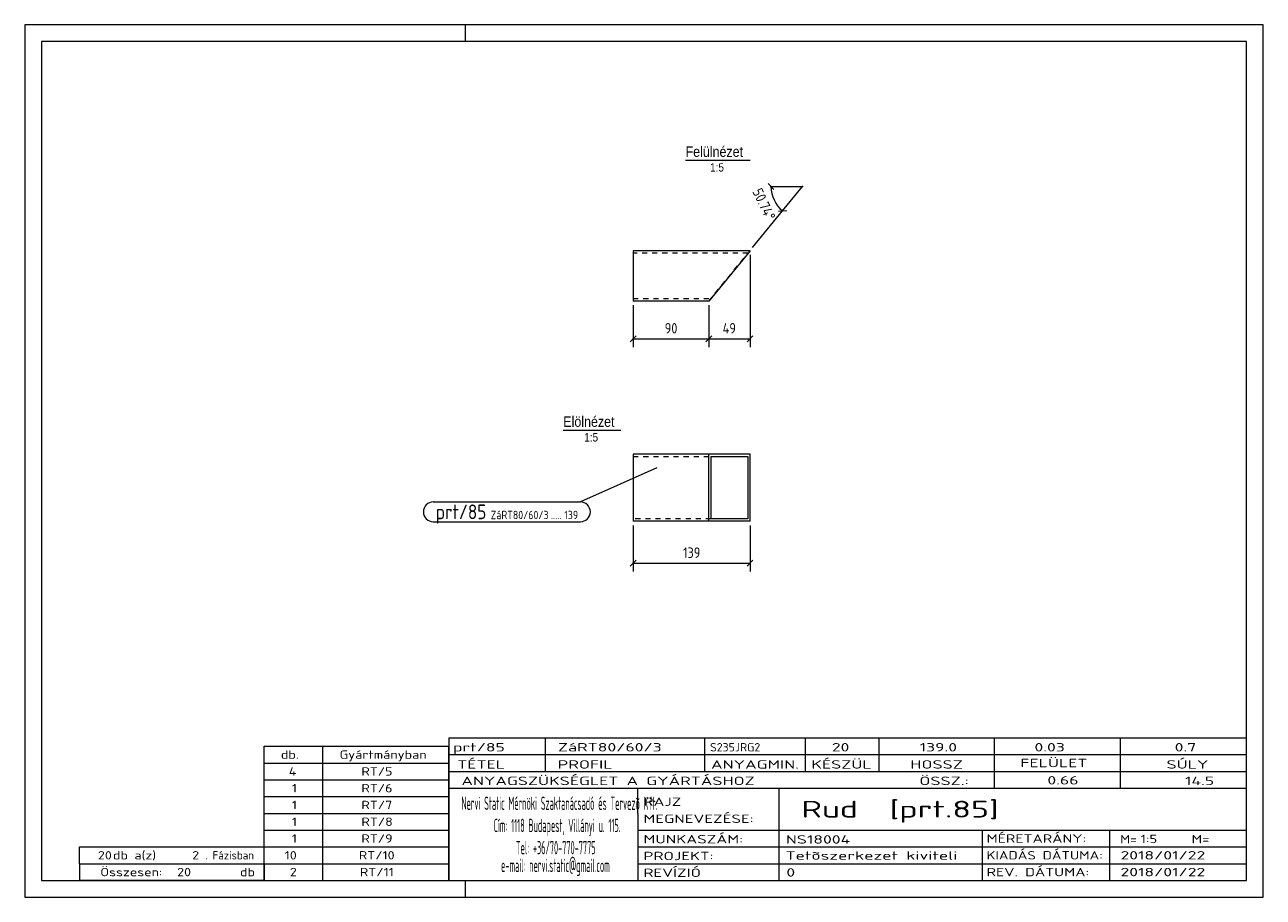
# Model space of a CAD drawing. Header units: millimetres. Extents: x 1 to 296, y 1 to 209.
import ezdxf

# ---------------------------------------------------------------- set-up
doc = ezdxf.new("R2010")
doc.units = ezdxf.units.MM
doc.header["$LTSCALE"] = 0.6
doc.linetypes.add('XKITLINE00', pattern=[0])
doc.linetypes.add('XKITLINE02', pattern=[4, 2, -2])
for name, color, linetype, lineweight in [('DrawingSheet', 5, 'Continuous', 0), ('OtherObjectType', 1, 'Continuous', 0), ('Part', 2, 'Continuous', 0), ('PartMark', 3, 'Continuous', 0), ('Z-DIMENSIONS', 1, 'Continuous', 0)]:
    doc.layers.add(name, color=color, linetype=linetype, lineweight=lineweight)
doc.styles.add('ARIAL', font='ARIAL.TTF')
doc.styles.add('ISOCPEUR', font='ISOCPEUR.TTF')

msp = doc.modelspace()

# ---------------------------------------------------------------- linework, layer by layer
at = {"layer": 'DrawingSheet', "color": 2, "linetype": 'XKITLINE00', "lineweight": 0}
for p, q in [((296, 209), (1, 209)), ((1, 209), (1, 1)), ((106, 205), (106, 209)), ((296, 1), (296, 209)), ((106, 1), (106, 5)), ((1, 1), (296, 1))]:
    msp.add_line(p, q, dxfattribs=at)
at = {"layer": 'DrawingSheet', "color": 3, "linetype": 'XKITLINE00', "lineweight": 0}
for p, q in [((292, 205), (5, 205)), ((5, 205), (5, 5)), ((292, 5), (292, 205)), ((5, 5), (292, 5))]:
    msp.add_line(p, q, dxfattribs=at)
at = {"layer": 'OtherObjectType', "color": 6, "linetype": 'XKITLINE00', "lineweight": 0}
for p, q in [((158.4, 176.75), (173.79, 176.75)), ((129.27, 112.39), (142.98, 112.39))]:
    msp.add_line(p, q, dxfattribs=at)
at = {"layer": 'OtherObjectType', "color": 7, "linetype": 'XKITLINE00', "lineweight": 0}
for p, q in [((102, 39), (292, 39)), ((102, 39), (102, 35)), ((102, 39), (292, 39)), ((125, 35), (125, 39)), ((163, 35), (163, 39)), ((187, 35), (187, 39)), ((204.5, 35), (204.5, 39)), ((232, 35), (232, 39)), ((262, 35), (262, 39)), ((292, 35), (292, 39)), ((58, 37), (102, 37)), ((58, 33), (58, 37)), ((72, 33), (72, 37)), ((102, 33), (102, 37)), ((58, 33), (102, 33)), ((58, 29), (58, 33)), ((72, 29), (72, 33)), ((102, 35), (292, 35)), ((102, 35), (102, 5)), ((102, 35), (292, 35)), ((102, 29), (102, 33)), ((125, 31), (125, 35)), ((163, 31), (163, 35)), ((187, 31), (187, 35)), ((204.5, 31), (204.5, 35)), ((232, 31), (232, 35)), ((262, 31), (262, 35)), ((292, 31), (292, 35)), ((102, 31), (292, 31)), ((232, 27), (232, 31)), ((262, 27), (262, 31)), ((292, 27), (292, 31)), ((58, 29), (102, 29)), ((58, 25), (58, 29)), ((72, 25), (72, 29)), ((102, 25), (102, 29)), ((102, 27), (292, 27)), ((147, 21), (147, 27)), ((180.7, 17), (180.7, 27)), ((292, 21), (292, 27)), ((58, 25), (102, 25)), ((58, 21), (58, 25)), ((72, 21), (72, 25)), ((102, 21), (102, 25)), ((58, 21), (102, 21)), ((58, 17), (58, 21)), ((72, 17), (72, 21)), ((102, 17), (102, 21)), ((147, 21), (147, 5)), ((292, 17), (292, 21)), ((58, 17), (102, 17)), ((58, 13), (58, 17)), ((72, 13), (72, 17)), ((102, 13), (102, 17)), ((147, 17), (292, 17)), ((180.7, 5), (180.7, 17)), ((229.16, 13), (229.16, 17)), ((259.5, 5), (259.5, 17)), ((292, 13), (292, 17)), ((14, 9), (14, 13)), ((14, 13), (58, 13)), ((14, 13), (58, 13)), ((58, 9), (58, 13)), ((58, 13), (102, 13)), ((58, 9), (58, 13)), ((72, 9), (72, 13)), ((102, 9), (102, 13)), ((147, 13), (292, 13)), ((229.16, 5), (229.16, 13)), ((292, 9), (292, 13)), ((14, 9), (58, 9)), ((14, 9), (14, 5)), ((14, 9), (58, 9)), ((58, 9), (58, 5)), ((58, 9), (102, 9)), ((58, 5), (58, 9)), ((72, 5), (72, 9)), ((102, 5), (102, 9)), ((147, 9), (292, 9)), ((292, 5), (292, 9)), ((58, 5), (14, 5)), ((58, 5), (102, 5)), ((102, 5), (292, 5)), ((139.5, 5), (292, 5))]:
    msp.add_line(p, q, dxfattribs=at)
at = {"layer": 'Part', "color": 2, "linetype": 'XKITLINE00', "lineweight": 0}
for p, q in [((145.94, 155.14), (145.94, 143.14)), ((173.75, 155.14), (145.94, 155.14)), ((173.75, 155.14), (163.94, 143.14)), ((163.94, 143.14), (145.94, 143.14)), ((145.94, 106.64), (145.94, 90.64)), ((173.75, 106.64), (145.94, 106.64)), ((163.94, 90.64), (163.94, 106.64)), ((173.75, 90.64), (173.75, 106.64)), ((164.43, 106.04), (173.26, 106.04)), ((164.43, 106.04), (164.43, 91.24)), ((173.26, 106.04), (173.26, 91.24)), ((173.75, 90.64), (145.94, 90.64)), ((173.26, 91.24), (164.43, 91.24))]:
    msp.add_line(p, q, dxfattribs=at)
at = {"layer": 'Part', "color": 7, "linetype": 'XKITLINE02', "lineweight": 0}
for p, q in [((173.26, 154.54), (145.94, 154.54)), ((163.94, 143.14), (173.75, 155.14)), ((173.75, 155.14), (173.75, 155.14)), ((145.94, 143.74), (164.43, 143.74)), ((163.94, 143.14), (163.94, 143.14)), ((145.94, 106.04), (164.43, 106.04)), ((164.43, 91.24), (145.94, 91.24))]:
    msp.add_line(p, q, dxfattribs=at)
at = {"layer": 'PartMark', "color": 7, "linetype": 'XKITLINE00', "lineweight": 0}
for p, q in [((151.56, 103.38), (133.37, 95.23)), ((98.3, 95.23), (133.37, 95.23)), ((98.3, 90.53), (133.37, 90.53))]:
    msp.add_line(p, q, dxfattribs=at)
for centre, start, end in [((98.3, 92.88), 90, 270), ((133.37, 92.88), 270, 90)]:
    msp.add_arc(centre, 2.35, start, end, dxfattribs=at)
at = {"layer": 'Z-DIMENSIONS', "color": 7, "linetype": 'XKITLINE00', "lineweight": 0}
for p, q in [((178.04, 171.14), (179.46, 169.73)), ((178.75, 170.44), (186.25, 170.44)), ((181.51, 164.63), (186.25, 170.44)), ((174.38, 155.91), (181.51, 164.63)), ((180.51, 164.53), (182.5, 164.73)), ((173.75, 154.14), (173.75, 132.14)), ((145.94, 142.14), (145.94, 132.14)), ((163.94, 142.14), (163.94, 132.14)), ((163.94, 142.14), (163.94, 132.14)), ((146.65, 134.85), (145.23, 133.43)), ((145.94, 134.14), (163.94, 134.14)), ((164.65, 134.85), (163.23, 133.43)), ((164.65, 134.85), (163.23, 133.43)), ((163.94, 134.14), (173.75, 134.14)), ((174.46, 134.85), (173.04, 133.43)), ((145.94, 89.64), (145.94, 78.64)), ((173.75, 89.64), (173.75, 78.64)), ((146.65, 81.35), (145.23, 79.93)), ((145.94, 80.64), (173.75, 80.64)), ((174.46, 81.35), (173.04, 79.93))]:
    msp.add_line(p, q, dxfattribs=at)
msp.add_arc((186.25, 170.44), 7.5, 180, 230.7384, dxfattribs=at)
at = {"layer": 'Z-DIMENSIONS', "color": 7}
for p in [(178.75, 170.44), (186.25, 170.44), (181.51, 164.63)]:
    msp.add_point(p, dxfattribs=at)
at = {"layer": 'Z-DIMENSIONS', "color": 3}
for p in [(145.94, 134.14), (163.94, 134.14), (163.94, 134.14), (173.75, 134.14), (145.94, 80.64), (173.75, 80.64)]:
    msp.add_point(p, dxfattribs=at)

# ---------------------------------------------------------------- texts
at = {"layer": 'OtherObjectType', "color": 6, "style": 'ARIAL', "width": 0.85}
for s, height, p in [('Felülnézet', 2.5, (158.4, 177.5)), ('1:5', 2, (164.24, 174)), ('Elölnézet', 2.5, (129.27, 113.14)), ('1:5', 2, (134.27, 109.64))]:
    msp.add_text(s, height=height, dxfattribs=at).set_placement(p)
at = {"layer": 'OtherObjectType', "color": 7, "style": 'ISOCPEUR'}
for s, height, width, p in [('db.', 2, 1.211571, (62, 34)), ('Gyártmányban', 2, 1.211571, (76, 34)), ('prt/85', 2, 1.525501, (103, 35.76)), ('ZáRT80/60/3', 2, 1.525501, (128, 35.76)), ('S235JRG2', 2, 1.02, (164.22, 35.76)), ('20', 2, 1.525501, (193.24, 35.76)), ('139.0', 2, 1.525501, (214.16, 35.76)), ('0.03', 2, 1.525501, (241.51, 35.76)), ('0.7', 2, 1.525501, (274.91, 35.76)), ('TÉTEL', 2, 1.525501, (104, 31.66)), ('PROFIL', 2, 1.525501, (127.96, 31.66)), ('ANYAGMIN.', 2, 1.525501, (164.47, 31.66)), ('KÉSZÜL', 2, 1.525501, (188.37, 31.66)), ('HOSSZ', 2, 1.525501, (211.96, 31.66)), ('FELÜLET', 2, 1.525501, (238.13, 32)), ('SÚLY', 2, 1.525501, (272.96, 31.66)), ('4', 2, 1.211571, (63.9, 30)), ('RT/5', 2, 1.211571, (81.18, 30)), ('ANYAGSZÜKSÉGLET A GYÁRTÁSHOZ', 2, 1.525501, (105, 27.75)), ('ÖSSZ.:', 2, 1.525501, (214.1, 27.75)), ('0.66', 2, 1.525501, (244.59, 27.88)), ('14.5', 2, 1.525501, (277.37, 27.75)), ('1', 2, 1.211571, (64.63, 26)), ('RT/6', 2, 1.211571, (81.18, 26)), ('1', 2, 1.211571, (64.63, 22)), ('RT/7', 2, 1.211571, (81.18, 22)), ('Nervi Static Mérnöki\xa0Szaktanácsadó\xa0és\xa0Tervezõ Kft.', 3.1765, 0.403093, (105, 21.82)), ('RAJZ', 2, 1.445, (148.38, 22.78)), ('Rud  [prt.85]', 4, 1.474651, (186, 20)), ('MEGNEVEZÉSE:', 2, 1.445, (148.38, 18.72)), ('1', 2, 1.211571, (64.63, 18)), ('RT/8', 2, 1.211571, (81.18, 18)), ('Cím:\xa01118 Budapest, Villányi u. 115.', 3.1765, 0.403093, (112.69, 16.53)), ('1', 2, 1.211571, (64.63, 14)), ('RT/9', 2, 1.211571, (81.18, 14)), ('MUNKASZÁM:', 2, 1.445, (148.38, 13.84)), ('NS18004', 2, 1.525501, (182.28, 13.78)), ('MÉRETARÁNY:', 2, 1.36, (230.1, 14)), ('M=', 2, 1.211571, (261.91, 13.84)), ('1:5', 2, 1.275, (266.79, 13.9)), ('M=', 2, 1.275, (278.95, 13.87)), ('20', 2, 1.211571, (18.43, 10)), ('db a(z)', 2, 1.211571, (22, 10)), ('2', 2, 1.211571, (40.86, 10)), ('. Fázisban', 2, 0.935, (44, 10)), ('10', 2, 1.211571, (62.92, 10)), ('RT/10', 2, 1.211571, (80.57, 10)), ('Tel:\xa0+36/70-770-7775', 3.1765, 0.403093, (117.97, 11.24)), ('PROJEKT:', 2, 1.445, (148.38, 9.84)), ('Tetõszerkezet kiviteli ', 2, 1.525501, (182.2, 9.94)), ('KIADÁS DÁTUMA:', 2, 1.275, (230.1, 10)), ('2018/01/22', 2, 1.525501, (262, 10)), ('e-mail:\xa0nervi.static@gmail.com', 3.1765, 0.403093, (114.45, 7)), ('Összesen:            db', 2, 1.211571, (19, 6)), ('20', 2, 1.211571, (37.29, 6)), ('2', 2, 1.211571, (64.14, 6)), ('RT/11', 2, 1.211571, (80.82, 6)), ('REVÍZIÓ', 2, 1.445, (148.38, 5.84)), ('0', 2, 1.525501, (182.41, 5.92)), ('REV. DÁTUMA:', 2, 1.36, (230.1, 6)), ('2018/01/22', 2, 1.525501, (262, 6))]:
    msp.add_text(s, height=height, dxfattribs=dict(at, width=width)).set_placement(p)
at = {"layer": 'PartMark', "color": 3, "style": 'ISOCPEUR', "width": 0.85}
msp.add_text('prt/85', height=3.5, dxfattribs=at).set_placement((98.9, 91.13))
at = {"layer": 'PartMark', "color": 4, "style": 'ISOCPEUR', "width": 0.85}
for s, p in [('ZáRT80/60/3', (111.98, 91.13)), ('.....', (126.33, 91.13)), ('139', (129.51, 91.13))]:
    msp.add_text(s, height=2, dxfattribs=at).set_placement(p)
at = {"layer": 'Z-DIMENSIONS', "color": 3, "style": 'ISOCPEUR', "width": 0.85}
msp.add_text('50.74°', height=2.5, rotation=-64.6296, dxfattribs=at).set_placement((174.25, 169.26))
for s, p in [('90', (153.44, 135.39)), ('49', (167.23, 135.39)), ('139', (157.8, 81.89))]:
    msp.add_text(s, height=2.5, dxfattribs=at).set_placement(p)

doc.saveas('drawing.dxf')
